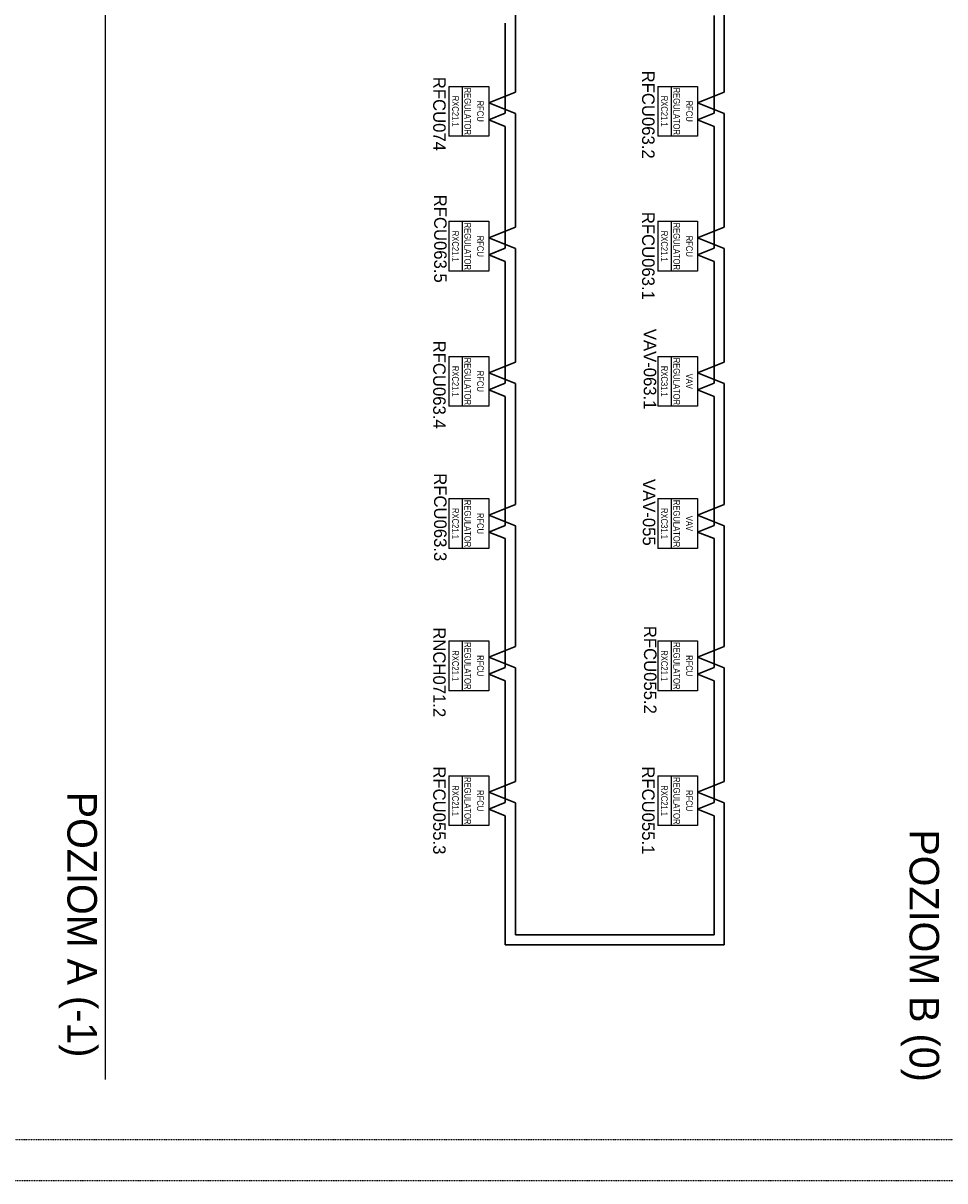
# Model space of a CAD drawing. Header units: millimetres. Extents: x -4295 to 10692, y -6128 to -188.
# Tile 20 of 30: x 8446 to 9569, y -6128 to -4718. Entities that reach past the tile are written whole.
import ezdxf
from ezdxf.enums import TextEntityAlignment as Align

# ---------------------------------------------------------------- set-up
doc = ezdxf.new("R2010")
doc.units = ezdxf.units.MM
doc.linetypes.add('ACAD_ISO07W100', pattern=[3, 0, -3])
doc.linetypes.add('DOT2', pattern=[0.125, 0, -0.125])
for name, color, linetype in [('AIS_tabelka', 184, 'Continuous'), ('BACnet_LON', 170, 'Continuous'), ('BMS_podkład', 184, 'DOT2')]:
    doc.layers.add(name, color=color, linetype=linetype)
doc.layers.add('ETHERNET', color=10, linetype='Continuous', lineweight=30)
doc.layers.add('opisy', color=7, linetype='Continuous', lineweight=40)
doc.styles.add('VARSOVIA', font='ARIALN.TTF')

msp = doc.modelspace()

# ---------------------------------------------------------------- linework, layer by layer
at = {"layer": 'AIS_tabelka', "color": 6}
msp.add_line((8546.1, -514.5), (8546.1, -6004.5), dxfattribs=at)
at = {"layer": 'AIS_tabelka', "linetype": 'DOT2'}
for p, q in [((10411, -6078), (6311, -6078)), ((10461, -6128), (6261, -6128))]:
    msp.add_line(p, q, dxfattribs=at)
at = {"layer": 'BACnet_LON'}
for p, q in [((8964.8, -4794.7), (8981, -4794.7)), ((8964.8, -4794.7), (8964.8, -4855.4)), ((8981, -4794.7), (8981, -4855.4)), ((8981, -4794.7), (8997.2, -4794.7)), ((8981, -4794.7), (8981, -4855.4)), ((8997.2, -4794.7), (9013.4, -4794.7)), ((9013.4, -4794.7), (9013.4, -4855.4)), ((9219.3, -4794.7), (9235.5, -4794.7)), ((9219.3, -4794.7), (9219.3, -4855.4)), ((9235.5, -4794.7), (9235.5, -4855.4)), ((9235.5, -4794.7), (9251.7, -4794.7)), ((9235.5, -4794.7), (9235.5, -4855.4)), ((9251.7, -4794.7), (9267.9, -4794.7)), ((9267.9, -4794.7), (9267.9, -4855.4)), ((8981, -4855.4), (8964.8, -4855.4)), ((8997.2, -4855.4), (8981, -4855.4)), ((9013.4, -4855.4), (8997.2, -4855.4)), ((9235.5, -4855.4), (9219.3, -4855.4)), ((9251.7, -4855.4), (9235.5, -4855.4)), ((9267.9, -4855.4), (9251.7, -4855.4)), ((8964.8, -4959.1), (8981, -4959.1)), ((8964.8, -4959.1), (8964.8, -5019.9)), ((8981, -4959.1), (8981, -5019.9)), ((8981, -4959.1), (8997.2, -4959.1)), ((8981, -4959.1), (8981, -5019.9)), ((8997.2, -4959.1), (9013.4, -4959.1)), ((9013.4, -4959.1), (9013.4, -5019.9)), ((9219.3, -4959.1), (9235.5, -4959.1)), ((9219.3, -4959.1), (9219.3, -5019.9)), ((9235.5, -4959.1), (9235.5, -5019.9)), ((9235.5, -4959.1), (9251.7, -4959.1)), ((9235.5, -4959.1), (9235.5, -5019.9)), ((9251.7, -4959.1), (9267.9, -4959.1)), ((9267.9, -4959.1), (9267.9, -5019.9)), ((8981, -5019.9), (8964.8, -5019.9)), ((8997.2, -5019.9), (8981, -5019.9)), ((9013.4, -5019.9), (8997.2, -5019.9)), ((9235.5, -5019.9), (9219.3, -5019.9)), ((9251.7, -5019.9), (9235.5, -5019.9)), ((9267.9, -5019.9), (9251.7, -5019.9)), ((8964.8, -5123.6), (8981, -5123.6)), ((8964.8, -5123.6), (8964.8, -5184.4)), ((8981, -5123.6), (8981, -5184.4)), ((8981, -5123.6), (8997.2, -5123.6)), ((8981, -5123.6), (8981, -5184.4)), ((8997.2, -5123.6), (9013.4, -5123.6)), ((9013.4, -5123.6), (9013.4, -5184.4)), ((9219.3, -5123.6), (9235.5, -5123.6)), ((9219.3, -5123.6), (9219.3, -5184.4)), ((9235.5, -5123.6), (9235.5, -5184.4)), ((9235.5, -5123.6), (9251.7, -5123.6)), ((9235.5, -5123.6), (9235.5, -5184.4)), ((9251.7, -5123.6), (9267.9, -5123.6)), ((9267.9, -5123.6), (9267.9, -5184.4)), ((8981, -5184.4), (8964.8, -5184.4)), ((8997.2, -5184.4), (8981, -5184.4)), ((9013.4, -5184.4), (8997.2, -5184.4)), ((9235.5, -5184.4), (9219.3, -5184.4)), ((9251.7, -5184.4), (9235.5, -5184.4)), ((9267.9, -5184.4), (9251.7, -5184.4)), ((8964.8, -5296.9), (8981, -5296.9)), ((8964.8, -5296.9), (8964.8, -5357.6)), ((8981, -5296.9), (8981, -5357.6)), ((8981, -5296.9), (8997.2, -5296.9)), ((8981, -5296.9), (8981, -5357.6)), ((8997.2, -5296.9), (9013.4, -5296.9)), ((9013.4, -5296.9), (9013.4, -5357.6)), ((9219.3, -5296.9), (9235.5, -5296.9)), ((9219.3, -5296.9), (9219.3, -5357.6)), ((9235.5, -5296.9), (9235.5, -5357.6)), ((9235.5, -5296.9), (9251.7, -5296.9)), ((9235.5, -5296.9), (9235.5, -5357.6)), ((9251.7, -5296.9), (9267.9, -5296.9)), ((9267.9, -5296.9), (9267.9, -5357.6)), ((8981, -5357.6), (8964.8, -5357.6)), ((8997.2, -5357.6), (8981, -5357.6)), ((9013.4, -5357.6), (8997.2, -5357.6)), ((9235.5, -5357.6), (9219.3, -5357.6)), ((9251.7, -5357.6), (9235.5, -5357.6)), ((9267.9, -5357.6), (9251.7, -5357.6)), ((8964.8, -5470.1), (8981, -5470.1)), ((8964.8, -5470.1), (8964.8, -5530.9)), ((8981, -5470.1), (8981, -5530.9)), ((8981, -5470.1), (8997.2, -5470.1)), ((8981, -5470.1), (8981, -5530.9)), ((8997.2, -5470.1), (9013.4, -5470.1)), ((9013.4, -5470.1), (9013.4, -5530.9)), ((9219.3, -5470.1), (9219.3, -5530.9)), ((9219.3, -5470.1), (9235.5, -5470.1)), ((9219.3, -5470.1), (9219.3, -5530.9)), ((9235.5, -5470.1), (9235.5, -5530.9)), ((9235.5, -5470.1), (9235.5, -5530.9)), ((9235.5, -5470.1), (9235.5, -5530.9)), ((9235.5, -5470.1), (9251.7, -5470.1)), ((9235.5, -5470.1), (9235.5, -5530.9)), ((9251.7, -5470.1), (9267.9, -5470.1)), ((9267.9, -5470.1), (9267.9, -5530.9)), ((9267.9, -5470.1), (9267.9, -5530.9)), ((8981, -5530.9), (8964.8, -5530.9)), ((8997.2, -5530.9), (8981, -5530.9)), ((9013.4, -5530.9), (8997.2, -5530.9)), ((9235.5, -5530.9), (9219.3, -5530.9)), ((9235.5, -5530.9), (9219.3, -5530.9)), ((9251.7, -5530.9), (9235.5, -5530.9)), ((9251.7, -5530.9), (9235.5, -5530.9)), ((9267.9, -5530.9), (9251.7, -5530.9)), ((9267.9, -5530.9), (9251.7, -5530.9)), ((8964.8, -5634.6), (8981, -5634.6)), ((8964.8, -5634.6), (8964.8, -5695.3)), ((8964.8, -5634.6), (8981, -5634.6)), ((8981, -5634.6), (8981, -5695.3)), ((8981, -5634.6), (8997.2, -5634.6)), ((8981, -5634.6), (8981, -5695.3)), ((8981, -5634.6), (8997.2, -5634.6)), ((8997.2, -5634.6), (9013.4, -5634.6)), ((8997.2, -5634.6), (9013.4, -5634.6)), ((9013.4, -5634.6), (9013.4, -5695.3)), ((9219.3, -5634.6), (9235.5, -5634.6)), ((9219.3, -5634.6), (9219.3, -5695.3)), ((9219.3, -5634.6), (9235.5, -5634.6)), ((9235.5, -5634.6), (9235.5, -5695.3)), ((9235.5, -5634.6), (9251.7, -5634.6)), ((9235.5, -5634.6), (9235.5, -5695.3)), ((9235.5, -5634.6), (9251.7, -5634.6)), ((9251.7, -5634.6), (9267.9, -5634.6)), ((9251.7, -5634.6), (9267.9, -5634.6)), ((9267.9, -5634.6), (9267.9, -5695.3)), ((8981, -5695.3), (8964.8, -5695.3)), ((8997.2, -5695.3), (8981, -5695.3)), ((9013.4, -5695.3), (8997.2, -5695.3)), ((9235.5, -5695.3), (9219.3, -5695.3)), ((9251.7, -5695.3), (9235.5, -5695.3)), ((9267.9, -5695.3), (9251.7, -5695.3))]:
    msp.add_line(p, q, dxfattribs=at)
at = {"layer": 'ETHERNET'}
for p, q in [((9300.3, -4801.8), (9300.3, -4692.8)), ((9045.8, -4801.8), (9045.8, -4702)), ((9288.2, -4827.3), (9288.2, -4708.6)), ((9033.6, -4827.3), (9033.6, -4717.7)), ((9045.8, -4801.8), (9045.8, -4772.2)), ((9045.8, -4801.8), (9045.8, -4772.2)), ((9300.3, -4801.8), (9300.3, -4772.2)), ((9300.3, -4801.8), (9300.3, -4772.2)), ((9033.6, -4827.3), (9033.6, -4784.4)), ((9288.2, -4827.3), (9288.2, -4784.4)), ((9013.4, -4814.7), (9045.8, -4801.8)), ((9267.9, -4814.7), (9300.3, -4801.8)), ((9045.8, -4827.7), (9013.4, -4814.7)), ((9300.3, -4827.7), (9267.9, -4814.7)), ((9013.4, -4835.4), (9033.6, -4827.3)), ((9033.6, -4843.5), (9013.4, -4835.4)), ((9045.8, -4866), (9045.8, -4827.7)), ((9267.9, -4835.4), (9288.2, -4827.3)), ((9288.2, -4843.5), (9267.9, -4835.4)), ((9300.3, -4866), (9300.3, -4827.7)), ((9033.6, -4881.8), (9033.6, -4843.5)), ((9288.2, -4881.8), (9288.2, -4843.5)), ((9300.3, -4966.3), (9300.3, -4857.3)), ((9045.8, -4966.3), (9045.8, -4866)), ((9288.2, -4991.8), (9288.2, -4873)), ((9033.6, -4991.8), (9033.6, -4881.8)), ((9033.6, -4991.8), (9033.6, -4948.9)), ((9045.8, -4966.3), (9045.8, -4936.7)), ((9045.8, -4966.3), (9045.8, -4936.7)), ((9288.2, -4991.8), (9288.2, -4948.9)), ((9300.3, -4966.3), (9300.3, -4936.7)), ((9300.3, -4966.3), (9300.3, -4936.7)), ((9013.4, -4979.2), (9045.8, -4966.3)), ((9267.9, -4979.2), (9300.3, -4966.3)), ((9045.8, -4992.2), (9013.4, -4979.2)), ((9013.4, -4999.9), (9033.6, -4991.8)), ((9045.8, -5030.5), (9045.8, -4992.2)), ((9300.3, -4992.2), (9267.9, -4979.2)), ((9267.9, -4999.9), (9288.2, -4991.8)), ((9300.3, -5030.5), (9300.3, -4992.2)), ((9033.6, -5008), (9013.4, -4999.9)), ((9288.2, -5008), (9267.9, -4999.9)), ((9033.6, -5046.3), (9033.6, -5008)), ((9288.2, -5046.3), (9288.2, -5008)), ((9045.8, -5123.6), (9045.8, -5030.5)), ((9300.3, -5130.7), (9300.3, -5030.5)), ((9033.6, -5156.2), (9033.6, -5046.3)), ((9288.2, -5156.2), (9288.2, -5046.3)), ((9045.8, -5130.7), (9045.8, -5101.2)), ((9045.8, -5130.7), (9045.8, -5101.2)), ((9300.3, -5130.7), (9300.3, -5101.2)), ((9033.6, -5156.2), (9033.6, -5113.3)), ((9288.2, -5156.2), (9288.2, -5113.3)), ((9013.4, -5143.7), (9045.8, -5130.7)), ((9267.9, -5143.7), (9300.3, -5130.7)), ((9045.8, -5156.7), (9013.4, -5143.7)), ((9300.3, -5156.7), (9267.9, -5143.7)), ((9013.4, -5164.3), (9033.6, -5156.2)), ((9045.8, -5195), (9045.8, -5156.7)), ((9267.9, -5164.3), (9288.2, -5156.2)), ((9300.3, -5195), (9300.3, -5156.7)), ((9033.6, -5172.4), (9013.4, -5164.3)), ((9033.6, -5210.8), (9033.6, -5172.4)), ((9288.2, -5172.4), (9267.9, -5164.3)), ((9288.2, -5210.8), (9288.2, -5172.4)), ((9045.8, -5304), (9045.8, -5195)), ((9045.8, -5304), (9045.8, -5195)), ((9300.3, -5304), (9300.3, -5195)), ((9300.3, -5304), (9300.3, -5195)), ((9033.6, -5329.5), (9033.6, -5210.8)), ((9033.6, -5329.5), (9033.6, -5210.8)), ((9288.2, -5329.5), (9288.2, -5210.8)), ((9288.2, -5329.5), (9288.2, -5210.8)), ((9033.6, -5329.5), (9033.6, -5286.6)), ((9045.8, -5304), (9045.8, -5274.4)), ((9045.8, -5304), (9045.8, -5274.4)), ((9288.2, -5329.5), (9288.2, -5286.6)), ((9300.3, -5304), (9300.3, -5274.4)), ((9300.3, -5304), (9300.3, -5274.4)), ((9013.4, -5316.9), (9045.8, -5304)), ((9267.9, -5316.9), (9300.3, -5304)), ((9045.8, -5329.9), (9013.4, -5316.9)), ((9013.4, -5337.6), (9033.6, -5329.5)), ((9045.8, -5368.2), (9045.8, -5329.9)), ((9300.3, -5329.9), (9267.9, -5316.9)), ((9267.9, -5337.6), (9288.2, -5329.5)), ((9300.3, -5368.2), (9300.3, -5329.9)), ((9033.6, -5345.7), (9013.4, -5337.6)), ((9288.2, -5345.7), (9267.9, -5337.6)), ((9033.6, -5384), (9033.6, -5345.7)), ((9288.2, -5384), (9288.2, -5345.7)), ((9045.8, -5477.2), (9045.8, -5368.2)), ((9045.8, -5477.2), (9045.8, -5368.2)), ((9300.3, -5477.2), (9300.3, -5368.2)), ((9033.6, -5502.7), (9033.6, -5384)), ((9033.6, -5502.7), (9033.6, -5384)), ((9288.2, -5502.7), (9288.2, -5384)), ((9045.8, -5477.2), (9045.8, -5447.7)), ((9045.8, -5477.2), (9045.8, -5447.7)), ((9300.3, -5477.2), (9300.3, -5447.7)), ((9300.3, -5477.2), (9300.3, -5447.7)), ((9033.6, -5502.7), (9033.6, -5459.8)), ((9288.2, -5502.7), (9288.2, -5459.8)), ((9013.4, -5490.2), (9045.8, -5477.2)), ((9267.9, -5490.2), (9300.3, -5477.2)), ((9045.8, -5503.2), (9013.4, -5490.2)), ((9300.3, -5503.2), (9267.9, -5490.2)), ((9013.4, -5510.8), (9033.6, -5502.7)), ((9033.6, -5518.9), (9013.4, -5510.8)), ((9045.8, -5541.5), (9045.8, -5503.2)), ((9045.8, -5641.7), (9045.8, -5503.2)), ((9267.9, -5510.8), (9288.2, -5502.7)), ((9288.2, -5518.9), (9267.9, -5510.8)), ((9300.3, -5541.5), (9300.3, -5503.2)), ((9033.6, -5557.3), (9033.6, -5518.9)), ((9033.6, -5650.5), (9033.6, -5518.9)), ((9288.2, -5557.3), (9288.2, -5518.9)), ((9045.8, -5641.7), (9045.8, -5541.5)), ((9300.3, -5641.7), (9300.3, -5541.5)), ((9033.6, -5667.2), (9033.6, -5557.3)), ((9288.2, -5667.2), (9288.2, -5557.3)), ((9045.8, -5641.7), (9045.8, -5612.2)), ((9045.8, -5641.7), (9045.8, -5612.2)), ((9300.3, -5641.7), (9300.3, -5612.2)), ((9300.3, -5641.7), (9300.3, -5612.2)), ((9033.6, -5667.2), (9033.6, -5624.3)), ((9288.2, -5667.2), (9288.2, -5624.3)), ((9013.4, -5654.7), (9045.8, -5641.7)), ((9045.8, -5667.6), (9013.4, -5654.7)), ((9267.9, -5654.7), (9300.3, -5641.7)), ((9300.3, -5667.6), (9267.9, -5654.7)), ((9013.4, -5675.3), (9033.6, -5667.2)), ((9045.8, -5828.3), (9045.8, -5667.6)), ((9267.9, -5675.3), (9288.2, -5667.2)), ((9300.3, -5840.4), (9300.3, -5667.6)), ((9033.6, -5683.4), (9013.4, -5675.3)), ((9288.2, -5683.4), (9267.9, -5675.3)), ((9033.6, -5840.4), (9033.6, -5683.4)), ((9288.2, -5828.3), (9288.2, -5683.4)), ((9288.2, -5828.3), (9045.8, -5828.3)), ((9300.3, -5840.4), (9033.6, -5840.4))]:
    msp.add_line(p, q, dxfattribs=at)

# ---------------------------------------------------------------- texts
at = {"layer": 'BMS_podkład', "color": 4}
for s, p in [('RFCU063.2', (9207.8, -4775.6)), ('RFCU074', (8953.3, -4783.1)), ('RFCU063.5', (8954.5, -4926.7)), ('RFCU063.1', (9207.8, -4947.6)), ('VAV-063.1', (9209.8, -5090.1)), ('RFCU063.4', (8953.3, -5104.5)), ('RFCU063.3', (8954.4, -5266)), ('VAV-055', (9208.7, -5273)), ('RNCH071.2', (8953.3, -5453.7)), ('RFCU055.2', (9210.1, -5451.9)), ('RFCU055.3', (8953.3, -5623.1)), ('RFCU055.1', (9207.8, -5623.1))]:
    msp.add_text(s, height=15.19, rotation=270, dxfattribs=at).set_placement(p, align=Align.MIDDLE_LEFT)
at = {"layer": 'BMS_podkład', "style": 'VARSOVIA'}
for s, p in [('REGULATOR', (8987.8, -4825.1)), ('REGULATOR', (9242.4, -4825.1)), ('RXC21.1', (8972.9, -4825)), ('RXC21.1', (9227.4, -4825)), ('RFCU', (9003.2, -4825)), ('RFCU', (9257.8, -4825)), ('REGULATOR', (8987.8, -4989.6)), ('REGULATOR', (9242.4, -4989.6)), ('RXC21.1', (8972.9, -4989.5)), ('RFCU', (9003.2, -4989.5)), ('RXC21.1', (9227.4, -4989.5)), ('RFCU', (9257.8, -4989.5)), ('REGULATOR', (8987.8, -5154.1)), ('REGULATOR', (9242.4, -5154.1)), ('RXC21.1', (8972.9, -5154)), ('RFCU', (9003.2, -5154)), ('RXC31.1', (9227.4, -5154)), ('VAV', (9257.8, -5154)), ('REGULATOR', (8987.8, -5327.3)), ('REGULATOR', (9242.4, -5327.3)), ('RXC21.1', (8972.9, -5327.2)), ('RFCU', (9003.2, -5327.2)), ('RXC31.1', (9227.4, -5327.2)), ('VAV', (9257.8, -5327.2)), ('REGULATOR', (8987.8, -5500.6)), ('REGULATOR', (9242.4, -5500.6)), ('REGULATOR', (9242.4, -5500.6)), ('RXC21.1', (8972.9, -5500.5)), ('RXC21.1', (9227.4, -5500.5)), ('RXC21.1', (9227.4, -5500.5)), ('RFCU', (9003.2, -5500.5)), ('RFCU', (9257.8, -5500.5)), ('RFCU', (9257.8, -5500.5)), ('REGULATOR', (8987.8, -5665)), ('REGULATOR', (9242.4, -5665)), ('RXC21.1', (8972.9, -5664.9)), ('RFCU', (9003.2, -5664.9)), ('RXC21.1', (9227.4, -5664.9)), ('RFCU', (9257.8, -5664.9))]:
    msp.add_text(s, height=8.1, rotation=270, dxfattribs=at).set_placement(p, align=Align.MIDDLE_CENTER)
at = {"layer": 'opisy', "linetype": 'ACAD_ISO07W100', "char_height": 36, "width": 642.002, "attachment_point": 1, "rotation": 270}
for s, insert in [('POZIOM A (-1)', (8536.1, -5654)), ('POZIOM B (0)', (9562, -5699.8))]:
    msp.add_mtext(s, dxfattribs=dict(at, insert=insert))

doc.saveas('drawing.dxf')
